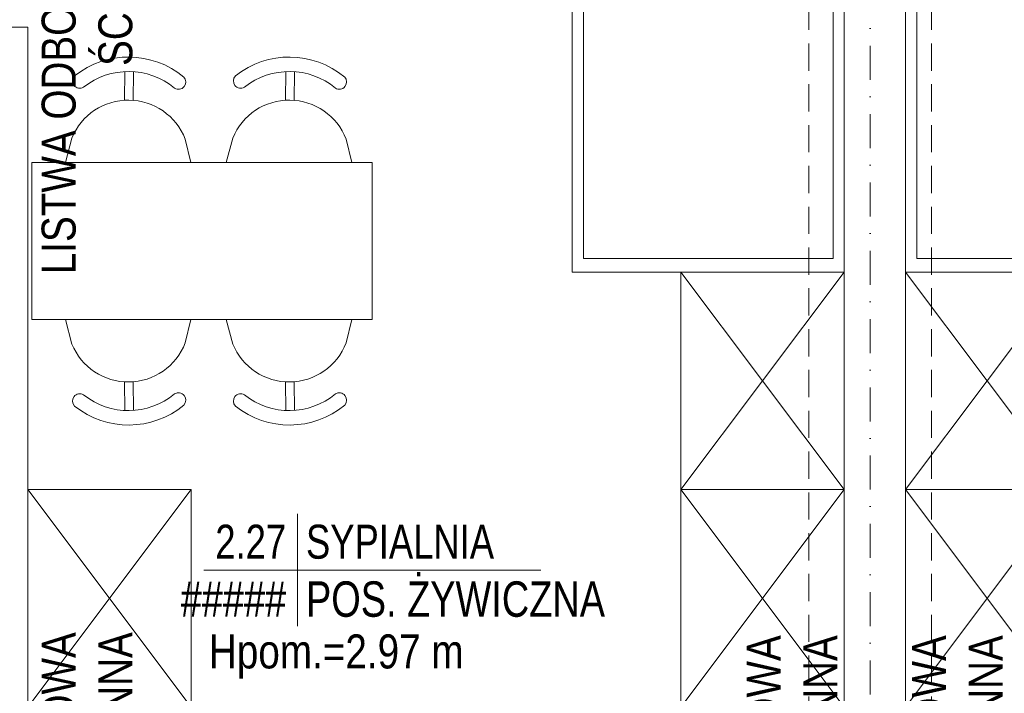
# Model space of a CAD drawing. Header units: millimetres. Extents: x -96593 to 66336, y -23969 to 7139.
# Tile 177 of 256: x -75103 to -74741, y -11816 to -11569. Entities that reach past the tile are written whole.
import ezdxf
from ezdxf.enums import TextEntityAlignment as Align

# ---------------------------------------------------------------- set-up
doc = ezdxf.new("R2010")
doc.units = ezdxf.units.MM
for name, pattern in [('DASHDOT', [1, 0.5, -0.25, 0, -0.25]), ('DASHED', [0.75, 0.5, -0.25]), ('DASHEDX2', [1.5, 1, -0.5])]:
    doc.linetypes.add(name, pattern=pattern)
for name, color, linetype, lineweight in [('BA_met', 7, 'Continuous', 18), ('BA_txs', 2, 'Continuous', 18), ('mm_went_opis', 7, 'Continuous', 15), ('PG_OSIE', 1, 'DASHDOT', 18), ('PG_PODCIĄGI', 1, 'DASHED', 18), ('PG_PRZERYWANE_ŚREDNIE', 1, 'DASHEDX2', 18), ('PG_WYMIARY', 1, 'Continuous', 18), ('PG_WYPOSAŻENIE', 1, 'Continuous', 18), ('PG_ŚCIANY_DZIAŁOWE', 3, 'Continuous', 18)]:
    doc.layers.add(name, color=color, linetype=linetype, lineweight=lineweight)
doc.styles.add('BIKTS', font='bikromsw.shx', dxfattribs={"width": 0.85})
doc.styles.add('ROMANS', font='bikromsw.shx', dxfattribs={"width": 0.8})

# ---------------------------------------------------------------- blocks, each defined once
blk = doc.blocks.new('bikmet')
blk.add_line((0, 1.65), (0, -1.65))
at = {"style": 'ROMANS', "width": 0.8}
blk.add_attdef('NRPOM', text='', height=1, dxfattribs=at).set_placement((-0.333, 0.333), align=Align.RIGHT)
blk.add_attdef('NWAPOM', (0.25, 0.333), '', height=1, dxfattribs=at)
blk.add_attdef('PODLOGA', text='', height=1.042, dxfattribs=at).set_placement((0.25, -0.333), align=Align.TOP_LEFT)
blk = doc.blocks.new('A$C8890cfa8')
at = {"layer": 'PG_WYPOSAŻENIE', "color": 18, "true_color": 0x000000}
for p, q in [((63.4, 95.86), (32.15, 64.61)), ((58.89, 91.34), (58.81, 69.2)), ((58.81, 69.2), (36.82, 69.27))]:
    blk.add_line(p, q, dxfattribs=at)
blk.add_lwpolyline([(0, 100), (0, 0), (205, 0), (205, 100)], close=True, dxfattribs=at)
blk.add_lwpolyline([(32.15, 64.61), (32.15, 4.14), (200, 4.14), (200, 95.86), (63.4, 95.86)], dxfattribs=at)
blk = doc.blocks.new('A$C25dec356')
at = {"layer": 'PG_WYPOSAŻENIE', "color": 251, "true_color": 0x636466}
for p, q in [((18.97, 84.15), (21.08, 168.12)), ((21.08, 168.12), (28.08, 167.95)), ((23.85, 0), (28.08, 167.95)), ((18.19, 119.18), (17.31, 119.2)), ((19.85, 119.14), (18.09, 49.16)), ((18.19, 119.18), (19.85, 119.14)), ((1.41, 112.6), (0, 56.62)), ((1.41, 112.6), (16.02, 112.23)), ((26.67, 111.96), (33.84, 111.78)), ((33.84, 111.78), (32.43, 55.8)), ((18.97, 84.15), (16.85, 0.18)), ((0, 56.62), (15.19, 56.24)), ((25.26, 55.98), (32.43, 55.8)), ((16.28, 49.2), (17.16, 49.19)), ((18.09, 49.16), (17.16, 49.19)), ((16.85, 0.18), (23.85, 0))]:
    blk.add_line(p, q, dxfattribs=at)
for centre, radius, start, end in [((201.33, 81.48), 187.85, 168.41591, 189.89322), ((202.27, 81.46), 187.9, 168.41974, 189.88946)]:
    blk.add_arc(centre, radius, start, end, dxfattribs=at)
blk = doc.blocks.new('A$C5d8eeb17')
at = {"layer": 'PG_WYPOSAŻENIE', "color": 251, "true_color": 0x636466}
for p, q in [((38.75, 0), (38.75, 125)), ((38.75, 125), (96.51, 125)), ((96.51, 0), (96.51, 125)), ((29.78, 110.32), (38.75, 112.71)), ((5.34, 90.84), (15.88, 90.94)), ((5.37, 87.7), (15.91, 87.8)), ((38.75, 66.59), (30.19, 68.7)), ((29.78, 51.21), (38.75, 53.6)), ((5.34, 31.72), (15.88, 31.83)), ((5.37, 28.58), (15.91, 28.69)), ((38.75, 7.48), (30.19, 9.58)), ((96.51, 0), (38.75, 0))]:
    blk.add_line(p, q, dxfattribs=at)
for centre, radius, start, end in [((31.82, 89.53), 31.82, 141.4442, 219.6752), ((8.8, 107.44), 2.68, 328.6779, 134.2106), ((38.22, 89.59), 22.39, 112.1553, 248.9642), ((31.82, 89.53), 26.51, 141.4442, 219.6752), ((9.16, 71.17), 2.68, 226.9089, 32.4416), ((8.8, 48.32), 2.68, 328.6779, 134.2106), ((38.22, 30.47), 22.39, 112.1553, 248.9642), ((31.82, 30.41), 31.82, 141.4442, 219.6752), ((31.82, 30.41), 26.51, 141.4442, 219.6752), ((9.16, 12.05), 2.68, 226.9089, 32.4416)]:
    blk.add_arc(centre, radius, start, end, dxfattribs=at)
blk = doc.blocks.new('A$C99802ae9')
at = {"layer": 'PG_WYPOSAŻENIE', "color": 18, "true_color": 0x000000}
for points in [[(240, 285), (240, 365), (300, 365), (300, 285), (240, 285), (300, 365), (240, 365), (300, 285)], [(0, 205), (0, 285), (60, 285), (60, 205), (0, 205), (60, 285), (0, 285), (60, 205)], [(240, 205), (240, 285), (300, 285), (300, 205), (240, 205), (300, 285), (240, 285), (300, 205)]]:
    blk.add_lwpolyline(points, dxfattribs=at)
at = {"color": 18, "lineweight": 30, "true_color": 0x000000, "xscale": -0.4999999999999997, "yscale": 0.4999999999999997, "zscale": 0.4999999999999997, "rotation": 85.05654777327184}
blk.add_blockref('A$C25dec356', (164.22, 590.58), dxfattribs=at)
at = {"layer": 'PG_PRZERYWANE_ŚREDNIE', "color": 4}
for p, rotation in [((200, 570), 270.0000000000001), ((100, 0), 90.00000000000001), ((300, 0), 90.00000000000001)]:
    blk.add_blockref('A$C8890cfa8', p, dxfattribs=dict(at, rotation=rotation))
at = {"layer": 'PG_WYMIARY', "color": 18, "true_color": 0x000000, "xscale": -1, "rotation": 90}
blk.add_blockref('A$C5d8eeb17', (126.51, 444.01), dxfattribs=at)
at = {"layer": 'PG_WYMIARY', "color": 18, "true_color": 0x000000, "rotation": 89.99999999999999}
blk.add_blockref('A$C5d8eeb17', (126.51, 308.75), dxfattribs=at)
at = {"layer": 'BA_txs', "color": 18, "true_color": 0x000000, "char_height": 12.5, "width": 265.5977, "attachment_point": 9, "rotation": 90, "style": 'BIKTS'}
for insert in [(297.6, 603.78), (38.57, 503.9), (38.57, 232.6), (297.6, 231.48)]:
    blk.add_mtext('LISTWA ODBOJOWA\\P ŚCIENNA', dxfattribs=dict(at, insert=insert))
blk = doc.blocks.new('A$C8bed26aa')
at = {"layer": 'PG_WYPOSAŻENIE', "color": 18, "true_color": 0x000000}
for points in [[(60, 285), (60, 365), (0, 365), (0, 285), (60, 285), (0, 365), (60, 365), (0, 285)], [(60, 205), (60, 285), (0, 285), (0, 205), (60, 205), (0, 285), (60, 285), (0, 205)], [(295, 205), (295, 285), (235, 285), (235, 205), (295, 205), (235, 285), (295, 285), (235, 205)]]:
    blk.add_lwpolyline(points, dxfattribs=at)
at = {"color": 18, "lineweight": 30, "true_color": 0x000000, "xscale": 0.4999999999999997, "yscale": 0.4999999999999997, "zscale": 0.4999999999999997, "rotation": 274.9434522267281}
blk.add_blockref('A$C25dec356', (135.78, 590.58), dxfattribs=at)
at = {"layer": 'PG_PRZERYWANE_ŚREDNIE', "color": 4, "xscale": -1}
for p, rotation in [((100, 570), 89.99999999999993), ((0, 0), 270), ((195, 0), 270)]:
    blk.add_blockref('A$C8890cfa8', p, dxfattribs=dict(at, rotation=rotation))
at = {"layer": 'PG_WYMIARY', "color": 18, "true_color": 0x000000, "rotation": 270}
blk.add_blockref('A$C5d8eeb17', (168.49, 444.01), dxfattribs=at)
at = {"layer": 'PG_WYMIARY', "color": 18, "true_color": 0x000000, "xscale": -1, "rotation": 270}
blk.add_blockref('A$C5d8eeb17', (168.49, 308.75), dxfattribs=at)
at = {"layer": 'BA_txs', "color": 18, "true_color": 0x000000, "char_height": 12.5, "width": 265.5977, "attachment_point": 3, "rotation": 90, "style": 'BIKTS'}
for insert in [(2.4, 603.78), (256.43, 503.9), (256.43, 232.6), (2.4, 231.48)]:
    blk.add_mtext('LISTWA ODBOJOWA\\P ŚCIENNA', dxfattribs=dict(at, insert=insert))
blk = doc.blocks.new('A$C5DA075D8')
at = {"layer": 'BA_met', "color": 252}
blk.add_lwpolyline([(1608.56, 458.21), (1732.37, 458.21)], dxfattribs=at)
at = {"layer": 'PG_OSIE', "color": 252, "ltscale": 25}
blk.add_lwpolyline([(1853.34, 2784.36), (1853.34, 0)], dxfattribs=at)
at = {"layer": 'PG_PODCIĄGI', "color": 252, "ltscale": 20}
for points in [[(1830.84, 2631.76), (1830.84, 157.76)], [(1875.84, 2631.76), (1875.84, 157.76)]]:
    blk.add_lwpolyline(points, dxfattribs=at)
at = {"layer": 'PG_ŚCIANY_DZIAŁOWE', "color": 252}
blk.add_lwpolyline([(1843.84, 772.51), (1866.34, 772.51), (1866.34, 202.76), (1843.84, 202.76)], close=True, dxfattribs=at)
blk.add_lwpolyline([(1380.84, 650.76), (1529.84, 650.76), (1529.84, 657.76), (1543.84, 657.76), (1543.84, 157.76), (1529.34, 157.76), (1529.34, 636.76), (1380.84, 636.76), (1380.84, 650.76)], dxfattribs=at)
at = {"layer": 'BA_met', "color": 252}
ref = blk.add_blockref('bikmet', (1642.91, 458.21), dxfattribs=dict(at, xscale=12.5, yscale=12.5, zscale=12.5))
ref.add_attrib('NRPOM', ' 2.27', dxfattribs={"layer": '0', "height": 12.5, "style": 'ROMANS', "width": 0.8}).set_placement((1638.75, 462.38), align=Align.RIGHT)
ref.add_attrib('NWAPOM', 'SYPIALNIA', (1646.04, 462.38), dxfattribs={"layer": '0', "height": 12.5, "style": 'ROMANS', "width": 0.8})
ref.add_attrib('RAREA', '#####', dxfattribs={"layer": '0', "height": 13.021, "style": 'ROMANS', "width": 0.8}).set_placement((1638.75, 454.05), align=Align.TOP_RIGHT)
ref.add_attrib('PODLOGA', 'POS. ŻYWICZNA', dxfattribs={"layer": '0', "height": 13.0208, "style": 'ROMANS', "width": 0.8}).set_placement((1646.04, 454.05), align=Align.TOP_LEFT)
at = {"layer": 'PG_PRZERYWANE_ŚREDNIE', "color": 252}
for name, p in [('A$C99802ae9', (1543.84, 202.76)), ('A$C8bed26aa', (1866.34, 202.76))]:
    blk.add_blockref(name, p, dxfattribs=at)
at = {"layer": 'BA_txs', "color": 252, "style": 'BIKTS', "width": 0.85}
blk.add_text('Hpom.=2.97 m', height=12.5, dxfattribs=at).set_placement((1610.37, 422.04))
at = {"layer": 'BA_txs', "color": 252, "insert": (1298.03, 593.49), "char_height": 12.5, "width": 265.5977, "attachment_point": 7, "style": 'BIKTS'}
blk.add_mtext('\\pi76.13219;NAD DRZWIAMI', dxfattribs=at)

msp = doc.modelspace()

# ---------------------------------------------------------------- linework, layer by layer
at = {"layer": 'BA_met', "color": 252}
msp.add_lwpolyline([(-75034.79, -11770.86), (-74910.99, -11770.86)], dxfattribs=at)

# ---------------------------------------------------------------- block references
ref = msp.add_blockref('bikmet', (-75000.44, -11770.86), dxfattribs=dict(at, xscale=12.5, yscale=12.5, zscale=12.5))
ref.add_attrib('NRPOM', ' 2.27', dxfattribs={"layer": '0', "height": 12.5, "style": 'ROMANS', "width": 0.8}).set_placement((-75004.61, -11766.7), align=Align.RIGHT)
ref.add_attrib('NWAPOM', 'SYPIALNIA', (-74997.31, -11766.7), dxfattribs={"layer": '0', "height": 12.5, "style": 'ROMANS', "width": 0.8})
ref.add_attrib('RAREA', '#####', dxfattribs={"layer": '0', "height": 13.021, "style": 'ROMANS', "width": 0.8}).set_placement((-75004.61, -11775.03), align=Align.TOP_RIGHT)
ref.add_attrib('PODLOGA', 'POS. ŻYWICZNA', dxfattribs={"layer": '0', "height": 13.0208, "style": 'ROMANS', "width": 0.8}).set_placement((-74997.31, -11775.03), align=Align.TOP_LEFT)
at = {"layer": 'mm_went_opis', "color": 2, "lineweight": 60}
msp.add_blockref('A$C5DA075D8', (-76643.35, -12229.08), dxfattribs=at)

# ---------------------------------------------------------------- texts
at = {"layer": 'BA_txs', "color": 252, "style": 'BIKTS', "width": 0.85}
msp.add_text('Hpom.=2.97 m', height=12.5, dxfattribs=at).set_placement((-75032.98, -11807.04))
at = {"layer": 'BA_txs', "color": 252, "insert": (-75345.32, -11635.59), "char_height": 12.5, "width": 265.5977, "attachment_point": 7, "style": 'BIKTS'}
msp.add_mtext('\\pi76.13219;NAD DRZWIAMI', dxfattribs=at)

doc.saveas('drawing.dxf')
